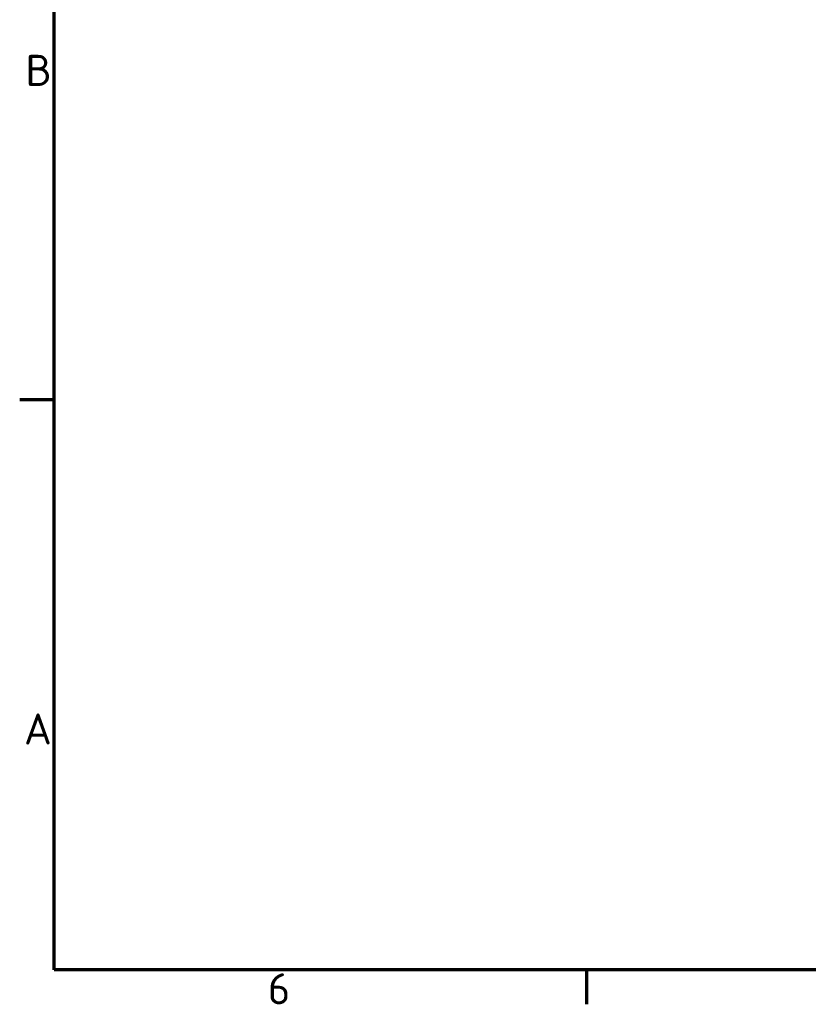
# Model space of a CAD drawing. Header units: millimetres. Extents: x 0 to 2100, y 0 to 1485.
# Tile 1 of 247: x 31 to 475, y 31 to 585. Entities that reach past the tile are written whole.
import ezdxf

# ---------------------------------------------------------------- set-up
doc = ezdxf.new("R2010")
doc.units = ezdxf.units.MM
doc.header["$LTSCALE"] = 5
doc.layers.get('0').update_dxf_attribs({"lineweight": 25})
doc.layers.add('Rahmen (ISO)', color=7, linetype='Continuous', lineweight=70)
doc.styles.add('Notiztext (DIN)', font='isocpeur.ttf')

# ---------------------------------------------------------------- blocks, each defined once
blk = doc.blocks.new('Ränder Vorgaberahmen')
at = {"layer": 'Rahmen (ISO)'}
for p, q in [((10, 74.25), (6.1, 74.25)), ((70, 10), (70, 6.1))]:
    blk.add_line(p, q, dxfattribs=at)
at = {"layer": 'Rahmen (ISO)', "flags": 128}
blk.add_lwpolyline([(10, 10), (10, 287), (410, 287), (410, 10), (10, 10)], dxfattribs=at)
at = {"layer": 'Rahmen (ISO)', "char_height": 3.5, "attachment_point": 7, "style": 'Notiztext (DIN)'}
for s, insert in [('B', (6.75, 109.63)), ('A', (6.58, 35.38)), ('6', (34.08, 6.1))]:
    blk.add_mtext(s, dxfattribs=dict(at, insert=insert))

msp = doc.modelspace()

# ---------------------------------------------------------------- block references
at = {"xscale": 5, "yscale": 5, "zscale": 5}
msp.add_blockref('Ränder Vorgaberahmen', (0, 0), dxfattribs=at)

doc.saveas('drawing.dxf')
